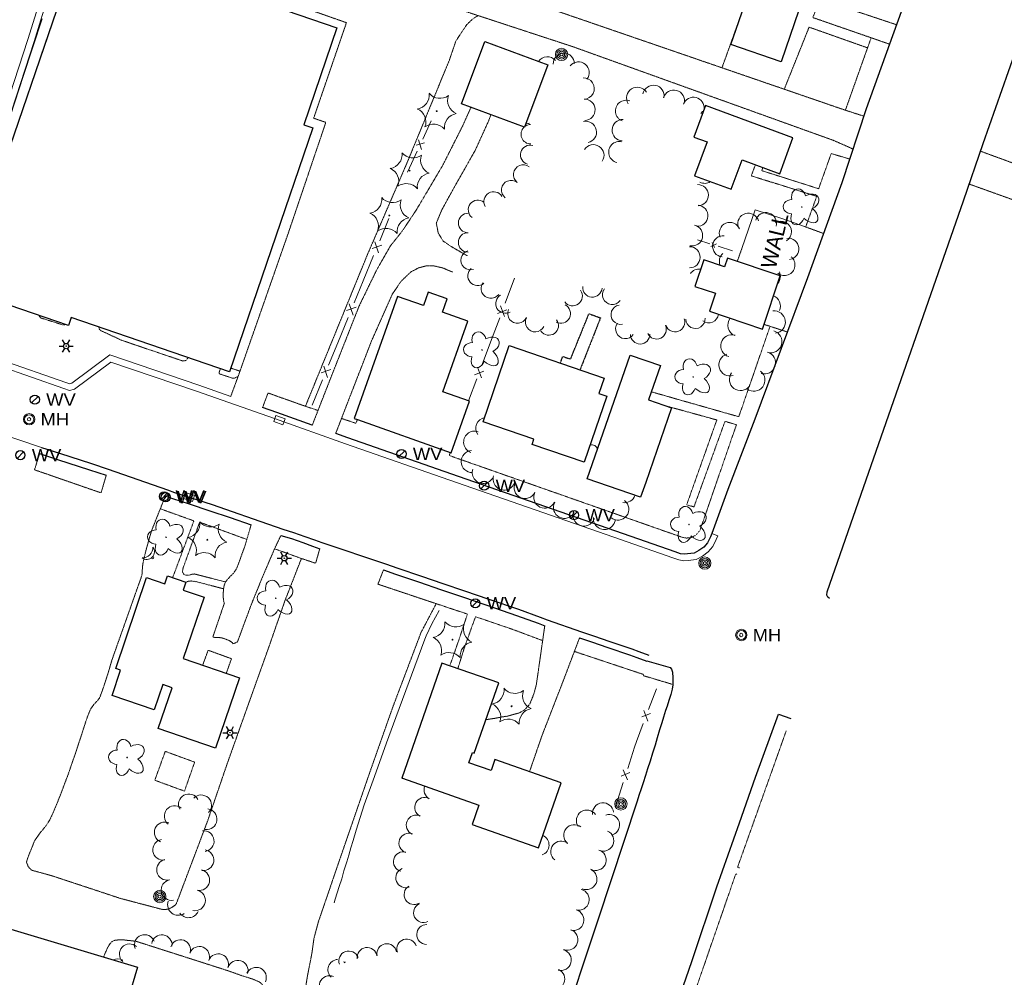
# Model space of a CAD drawing. Extents: x 386588 to 390135, y 96998 to 113606.
# Tile 20 of 92: x 387758 to 388141, y 98474 to 98846. Entities that reach past the tile are written whole.
import ezdxf
from ezdxf.enums import TextEntityAlignment as Align

# ---------------------------------------------------------------- set-up
doc = ezdxf.new("R2010")
doc.units = 0
doc.header["$MEASUREMENT"] = 0
doc.linetypes.add('Wisdot3', pattern=[0.1875, 0.125, -0.0625])
doc.linetypes.add('Wisdot5', pattern=[0.1, 0.05, -0.05])
for name, color, linetype, lineweight in [('E_BLD', 241, 'Continuous', 25), ('E_DRN', 40, 'Continuous', 15), ('E_DWY', 2, 'Wisdot3', 15), ('E_LAND_Vegetation', 3, 'Continuous', 15), ('E_LTG', 21, 'Continuous', 25), ('E_MISCPROP', 30, 'Continuous', 15), ('E_MISCPROP_HvyDash', 241, 'Wisdot3', 25), ('E_MISCPROP_Railing', 30, 'Continuous', 15), ('E_MISCPROP_Solid', 241, 'Continuous', 15), ('E_PATH_Sidewalk', 2, 'Wisdot5', 15), ('E_RDWY', 21, 'Continuous', 25), ('E_UTL_MH', 30, 'Continuous', 15), ('E_UTL_W', 5, 'Continuous', 25), ('E_WAL', 40, 'Continuous', 25)]:
    doc.layers.add(name, color=color, linetype=linetype, lineweight=lineweight)
doc.layers.add('P2S1_Complete', color=7, linetype='Continuous', lineweight=15, transparency=0.9)
doc.styles.add('Style-dot_font5', font='dot_font5.shx')

# ---------------------------------------------------------------- blocks, each defined once
blk = doc.blocks.new('INLET')
at = {"layer": 'E_DRN', "flags": 128}
blk.add_lwpolyline([(-7.5, 10), (7.5, 10), (7.5, 0), (-7.5, 0)], close=True, dxfattribs=at)
blk = doc.blocks.new('LPOL')
at = {"layer": 'E_LTG'}
for p, q in [((-4, 0), (-1.5, 0)), ((-0.75, 1.3), (-2, 3.46)), ((0.75, 1.3), (2, 3.46)), ((1.5, 0), (4, 0)), ((-2, -3.46), (-0.75, -1.3)), ((2, -3.46), (0.75, -1.3))]:
    blk.add_line(p, q, dxfattribs=at)
for radius in [1.5, 1.5, 1.5, 0.125]:
    blk.add_circle((0, 0), radius, dxfattribs=at)
blk = doc.blocks.new('MH')
at = {"layer": 'E_UTL_MH'}
for radius in [5, 4, 1.5]:
    blk.add_circle((0, 0), radius, dxfattribs=at)
at = {"layer": 'E_UTL_MH', "style": 'Style-dot_font5', "width": 1.111111}
blk.add_text('MH', height=10.8, dxfattribs=at).set_placement((10, 0), align=Align.MIDDLE_LEFT)
blk = doc.blocks.new('CTRE')
at = {"layer": 'E_LAND_Vegetation'}
blk.add_circle((0, 0), 0.223, dxfattribs=at)
for centre, start, end in [((-11.97, 8.96), 280.2067, 5.9716), ((1.81, 14.92), 220.2113, 305.9762), ((13.83, 5.89), 160.2113, 245.9762), ((-13.83, -5.9), 340.2113, 65.9762), ((-1.81, -14.93), 40.2113, 125.9762)]:
    blk.add_arc(centre, 7.87, start, end, dxfattribs=at)
at = {"layer": 'E_LAND_Vegetation', "extrusion": (0, 0, -1)}
blk.add_arc((-12.03, -9.04), 7.87, 354.0728, 79.7489, dxfattribs=at)
blk = doc.blocks.new('POLE')
at = {"layer": 'E_MISCPROP'}
for radius in [4.46, 3.35, 2.23, 1.12]:
    blk.add_circle((0, 0), radius, dxfattribs=at)
blk = doc.blocks.new('SDSH')
at = {"layer": 'E_MISCPROP_Solid'}
blk.add_circle((0, 0), 1.5, dxfattribs=at)
for centre, radius, start, end in [((-8.6, 8.6), 10.7, 233.5697, 36.4341), ((-14.7, 14.7), 14.7, 268.683, 1.317)]:
    blk.add_arc(centre, radius, start, end, dxfattribs=at)
blk = doc.blocks.new('DTRE')
at = {"layer": 'E_LAND_Vegetation'}
blk.add_circle((-0.18, 0), 0.183, dxfattribs=at)
for centre, major_axis, ratio in [((-1.87, 5.32), (1.36, -4.98), 0.782863), ((4.06, 2.74), (-5.27, -2.93), 0.691916), ((-5.87, 0.15), (4.93, -0.12), 0.832022), ((-2.49, -5.24), (1.8, 4.86), 0.716896), ((3.54, -3.71), (-5.01, 4.58), 0.560249)]:
    blk.add_ellipse(centre, major_axis=major_axis, ratio=ratio, start_param=1.570796, end_param=4.712389, dxfattribs=at)
blk = doc.blocks.new('WV')
at = {"layer": 'E_UTL_W'}
blk.add_line((-2.83, -2.83), (2.83, 2.83), dxfattribs=at)
blk.add_circle((0, 0), 4, dxfattribs=at)
at = {"layer": 'E_UTL_W', "style": 'Style-dot_font5', "width": 1.111111}
blk.add_text('WV', height=10.8, dxfattribs=at).set_placement((10, 0), align=Align.MIDDLE_LEFT)

msp = doc.modelspace()

# ---------------------------------------------------------------- linework, layer by layer
at = {"layer": 'E_BLD'}
for p, q in [((387735.58, 98741.64), (387782.03, 98877.34)), ((387782.03, 98877.34), (387881.76, 98843.2)), ((388035.07, 98836.67), (388047.76, 98873.44)), ((388067.23, 98866.72), (388054.54, 98829.95)), ((387881.76, 98843.2), (387868.83, 98805.43)), ((387881.76, 98843.2), (387881.76, 98843.2)), ((387930.28, 98813.6), (387939.36, 98837.89)), ((387939.36, 98837.89), (387939.36, 98837.89)), ((387939.36, 98837.89), (387963.81, 98828.75)), ((388054.54, 98829.95), (388035.07, 98836.67)), ((387963.81, 98828.75), (387954.73, 98804.47)), ((388054.54, 98829.95), (388054.54, 98829.95)), ((387954.73, 98804.47), (387930.28, 98813.6)), ((388025.14, 98812.91), (388020.6, 98800.66)), ((388059.17, 98800.31), (388025.14, 98812.91)), ((388025.14, 98812.91), (388025.14, 98812.91)), ((387868.83, 98805.43), (387868.83, 98805.43)), ((387868.83, 98805.43), (387872.38, 98804.21)), ((387872.38, 98804.21), (387839.9, 98709.33)), ((387872.38, 98804.21), (387872.38, 98804.21)), ((387954.73, 98804.47), (387954.73, 98804.47)), ((388020.6, 98800.66), (388025.76, 98798.75)), ((388025.76, 98798.75), (388020.9, 98785.62)), ((388025.76, 98798.75), (388025.76, 98798.75)), ((388054.02, 98786.38), (388059.17, 98800.31)), ((388059.17, 98800.31), (388059.17, 98800.31)), ((388035.15, 98780.34), (388039.39, 98791.8)), ((388039.39, 98791.8), (388054.02, 98786.38)), ((388020.9, 98785.62), (388020.9, 98785.62)), ((388020.9, 98785.62), (388035.15, 98780.34)), ((388054.02, 98786.38), (388054.02, 98786.38)), ((388035.15, 98780.34), (388035.15, 98780.34)), ((388024.47, 98752.93), (388020.98, 98742.58)), ((388032.59, 98750.2), (388024.47, 98752.93)), ((388024.47, 98752.93), (388024.47, 98752.93)), ((388033.71, 98753.54), (388032.59, 98750.2)), ((388054.25, 98746.63), (388033.71, 98753.54)), ((388032.59, 98750.2), (388032.59, 98750.2)), ((388047.29, 98725.95), (388054.25, 98746.63)), ((388054.25, 98746.63), (388054.25, 98746.63)), ((387777.24, 98727.38), (387735.58, 98741.64)), ((387917.22, 98740.3), (387915.38, 98735.11)), ((387924.62, 98737.68), (387917.22, 98740.3)), ((388020.98, 98742.58), (388029.05, 98739.86)), ((388029.05, 98739.86), (388026.7, 98732.87)), ((388029.05, 98739.86), (388029.05, 98739.86)), ((387905.28, 98738.69), (387888.47, 98691.19)), ((387915.38, 98735.11), (387905.28, 98738.69)), ((387922.81, 98732.57), (387924.62, 98737.68)), ((387924.62, 98737.68), (387924.62, 98737.68)), ((387915.38, 98735.11), (387915.38, 98735.11)), ((387932.71, 98729.07), (387922.81, 98732.57)), ((387922.81, 98732.57), (387922.81, 98732.57)), ((388026.7, 98732.87), (388026.7, 98732.87)), ((388026.7, 98732.87), (388047.29, 98725.95)), ((387778.28, 98730.43), (387777.24, 98727.38)), ((387839.9, 98709.33), (387778.28, 98730.43)), ((387778.28, 98730.43), (387778.28, 98730.43)), ((387922.97, 98701.55), (387932.71, 98729.07)), ((387932.71, 98729.07), (387932.71, 98729.07)), ((387777.24, 98727.38), (387777.24, 98727.38)), ((387938.63, 98689.9), (387948.77, 98719.54)), ((387948.77, 98719.54), (387985.78, 98706.88)), ((387979.12, 98667.7), (387995.87, 98715.84)), ((387995.87, 98715.84), (388007.65, 98711.74)), ((387839.9, 98709.33), (387839.9, 98709.33)), ((388007.65, 98711.74), (388003, 98698.37)), ((388007.65, 98711.74), (388007.65, 98711.74)), ((387985.78, 98706.88), (387983.72, 98700.86)), ((387985.78, 98706.88), (387985.78, 98706.88)), ((387933.3, 98697.9), (387922.97, 98701.55)), ((387922.97, 98701.55), (387922.97, 98701.55)), ((387926.2, 98677.83), (387933.3, 98697.9)), ((387986.8, 98699.81), (387978.01, 98674.12)), ((387983.72, 98700.86), (387983.72, 98700.86)), ((387983.72, 98700.86), (387986.8, 98699.81)), ((387986.8, 98699.81), (387986.8, 98699.81)), ((388003, 98698.37), (388003, 98698.37)), ((388003, 98698.37), (388011.96, 98695.26)), ((388011.96, 98695.26), (388001.89, 98666.32)), ((388011.96, 98695.26), (388011.96, 98695.26)), ((387888.47, 98691.19), (387889.71, 98690.75)), ((387889.71, 98690.75), (387926.2, 98677.83)), ((387958.43, 98683.13), (387938.63, 98689.9)), ((387938.63, 98689.9), (387938.63, 98689.9)), ((387957.73, 98681.06), (387958.43, 98683.13)), ((387958.43, 98683.13), (387958.43, 98683.13)), ((387978.01, 98674.12), (387957.73, 98681.06)), ((387926.2, 98677.83), (387926.2, 98677.83)), ((387978.01, 98674.12), (387978.01, 98674.12)), ((387999.85, 98660.49), (387979.12, 98667.7)), ((387979.12, 98667.7), (387979.12, 98667.7)), ((388001.89, 98666.32), (387999.85, 98660.49)), ((388001.89, 98666.32), (388001.89, 98666.32)), ((387999.85, 98660.49), (387999.85, 98660.49)), ((387795.66, 98593.89), (387807.7, 98629.24)), ((387807.7, 98629.24), (387814.73, 98626.84)), ((387814.73, 98626.84), (387815.78, 98629.92)), ((387815.78, 98629.92), (387822.99, 98627.46)), ((387822.99, 98627.46), (387821.95, 98624.41)), ((387830.08, 98621.63), (387821.94, 98597.75)), ((387821.95, 98624.41), (387830.08, 98621.63)), ((387821.94, 98597.75), (387843.81, 98590.29)), ((387922.61, 98596.03), (387906.96, 98551.27)), ((387944.69, 98588.32), (387922.61, 98596.03)), ((387794.24, 98583.45), (387797.57, 98593.24)), ((387797.57, 98593.24), (387795.66, 98593.89)), ((387843.81, 98590.29), (387834.48, 98562.92)), ((387813.97, 98587.69), (387810.63, 98577.87)), ((387812.22, 98570.5), (387817.65, 98586.43)), ((387817.65, 98586.43), (387813.97, 98587.69)), ((387935.13, 98560.99), (387944.69, 98588.32)), ((387810.63, 98577.87), (387794.24, 98583.45)), ((387834.48, 98562.92), (387812.22, 98570.5)), ((387933.03, 98557.21), (387934.44, 98561.23)), ((387934.44, 98561.23), (387935.13, 98560.99)), ((387941.75, 98554.17), (387933.03, 98557.21)), ((387943.25, 98558.45), (387941.75, 98554.17)), ((387969.04, 98549.43), (387943.25, 98558.45)), ((387906.96, 98551.27), (387907.21, 98551.18)), ((387907.21, 98551.18), (387937.01, 98540.76)), ((387960.2, 98524.16), (387969.04, 98549.43)), ((387937.01, 98540.76), (387934.36, 98533.2)), ((387934.36, 98533.2), (387960.2, 98524.16)), ((387739.31, 98497.18), (387804.14, 98477.66)), ((387804.14, 98477.66), (387779.32, 98395.23))]:
    msp.add_line(p, q, dxfattribs=at)
at = {"layer": 'E_DWY', "flags": 128}
for points in [[(388079.59, 98811.1), (387932.8, 98861.57), (387820.73, 98899.26), (387795.47, 98908.77), (387786.58, 98913.46)], [(387780.54, 98892.68), (387789.93, 98891.93), (387804.21, 98889.87), (387831.38, 98883.33), (387896.68, 98861.05), (387973.61, 98835.8), (388074.89, 98799.39), (388080.97, 98796.72), (388082.54, 98795.95)], [(387840.44, 98699.77), (387843.65, 98708.49), (387862.68, 98762.86), (387877.43, 98806.37), (387872.69, 98807.99), (387885.45, 98845.16), (387841.32, 98860.66), (387848.46, 98877.5)], [(388096.76, 98836.81), (388066.93, 98847.15), (388069.7, 98854.28), (388099.48, 98844.37)], [(387936.63, 98847.94), (387934.51, 98846.56), (387932.29, 98844.4), (387929.86, 98840.83), (387927.99, 98837.91), (387925.46, 98830.49), (387908.99, 98790.54), (387893.63, 98754.95), (387869.49, 98695.91), (387854.94, 98701.09), (387852.83, 98695.44)], [(388031.57, 98827.62), (388038.31, 98846.28)], [(388065.47, 98843.42), (388055.8, 98819.28)], [(388086.78, 98808.78), (388079.59, 98811.1), (388088.21, 98835.37), (388065.47, 98843.42)], [(387872.16, 98688.58), (387878.42, 98704.61), (387890.38, 98734.91), (387897.19, 98748.91), (387902.56, 98758.3), (387907.21, 98764.14), (387912.58, 98772.21), (387922.83, 98789.5), (387930.71, 98805.1), (387933.92, 98812.24)], [(387932.47, 98754.48), (387926.41, 98757.95), (387923.14, 98760.15), (387921.18, 98763.3), (387920.42, 98767.18), (387922.56, 98772.35), (387927.19, 98780.74), (387935.56, 98795.5), (387940.79, 98806.99), (387941.66, 98809.35)], [(388191.21, 98774.26), (388170.12, 98781.24), (388132.19, 98795.15)], [(388172.63, 98766.27), (388127.79, 98782.36)], [(388063.74, 98765.85), (388071.11, 98763.12)], [(388039.31, 98757.28), (388037.51, 98752.26)], [(387881.26, 98685.34), (387895.26, 98721.45), (387903.27, 98739.47), (387906.66, 98744.5), (387910.5, 98748.17), (387913.46, 98749.75), (387916.4, 98750.52), (387919.39, 98750.57), (387923.01, 98749.71), (387926.76, 98748.14)], [(388047.91, 98727.78), (388057.03, 98724.82)], [(387792.02, 98669.11), (387789.96, 98662.23), (387789.96, 98662.23), (387764.07, 98671.2), (387766.07, 98677.49)], [(387762.1, 98521.85), (387764.19, 98527.02), (387764.91, 98528.03), (387766.03, 98529.64), (387767.47, 98531.37), (387768.67, 98532.9), (387769.97, 98534.87), (387771.28, 98537.72), (387772.86, 98541.46), (387774.45, 98545.45), (387775.83, 98549.17), (387777.18, 98552.67), (387778.65, 98557.03), (387780.03, 98560.9), (387781.17, 98564.45), (387782.35, 98567.97), (387783.54, 98571.73), (387784.52, 98574.69), (387785.13, 98576.29), (387785.91, 98578.09), (387787.29, 98580), (387788.57, 98581.42), (387789.39, 98582.4), (387789.9, 98583.77), (387790.51, 98585.44), (387791.6, 98588.67), (387792.7, 98592.09), (387794.25, 98597.34), (387805.89, 98630.2), (387805.96, 98631.72), (387806.19, 98634.3), (387806.82, 98637.38), (387807.61, 98640.44), (387808.4, 98643.27), (387809.17, 98645.95), (387809.69, 98647.68), (387815.01, 98661.01)], [(387859.93, 98645.64), (387857.48, 98640.47), (387853.18, 98630.43), (387848.42, 98618.77), (387843.04, 98604.23), (387841.4, 98603.51), (387841.01, 98603.95), (387839.96, 98604.69), (387838.26, 98605.39), (387836.88, 98605.82), (387835.63, 98605.96), (387833.43, 98606.04), (387837.96, 98619.36), (387837.71, 98619.89), (387837.54, 98621.35), (387837.53, 98623.49), (387837.76, 98625.86), (387838.38, 98627.59), (387840.25, 98629.76), (387841.47, 98630.91), (387842.59, 98632.51), (387843.35, 98634.38), (387844.21, 98636.75), (387845.3, 98639.8), (387845.84, 98641.2), (387848.36, 98649.78)], [(387875.07, 98640.5), (387873.46, 98634.83), (387873.46, 98634.83), (387867.93, 98636.69), (387861.55, 98620.33), (387854.92, 98601.3), (387847.11, 98579.45), (387839.07, 98556.91), (387831.51, 98534.79), (387819.21, 98502.25)], [(387899.86, 98632.24), (387897.69, 98626.7), (387920.38, 98619.11), (387914.49, 98607.94), (387903.48, 98578.85), (387894.66, 98553.84), (387883.53, 98521.6), (387874.52, 98495.28), (387872.81, 98488.91), (387872.15, 98484.08)], [(387962.62, 98610.51), (387959.34, 98587.58), (387958.35, 98583.9), (387956.71, 98579.91), (387954.75, 98577.8), (387952.65, 98576.58), (387950.63, 98576.08), (387948.41, 98575.41), (387945.67, 98574.99), (387943.42, 98574.54), (387940.69, 98574.13), (387939.67, 98573.96)], [(387976.15, 98605.81), (387969.6, 98588.55), (387961.6, 98567.96), (387956.69, 98553.75)], [(387829.5, 98595.17), (387831.64, 98601), (387840.71, 98597.7), (387838.71, 98592.03)], [(387819.21, 98502.25), (387818.66, 98501.73), (387817.9, 98501.2), (387817.25, 98500.8), (387816.3, 98500.4), (387815.45, 98500.17), (387814.3, 98500.07), (387813.16, 98500.31), (387797.62, 98504.4), (387770.84, 98513.25), (387766.07, 98514.57), (387764.53, 98514.98), (387763.81, 98515.17), (387762.94, 98515.43), (387761.66, 98516.76), (387760.96, 98518.56), (387761.45, 98520.19), (387762.1, 98521.85)], [(387818.59, 98455.11), (387820.09, 98460.28), (387820.69, 98462.07), (387821.28, 98462.02), (387822.44, 98461.68), (387824.21, 98461.13), (387825.71, 98460.66), (387828.13, 98459.96), (387830.59, 98459.42), (387832.27, 98459), (387833.86, 98458.63), (387835.54, 98458.21), (387837.55, 98457.92), (387839.71, 98457.79), (387841.77, 98457.93), (387843.86, 98458.28), (387845.25, 98458.57), (387846.55, 98458.89), (387848.41, 98459.63), (387849.54, 98460.48), (387850.54, 98461.28), (387851.59, 98462.29), (387852.4, 98463.23), (387853.23, 98464.67), (387853.76, 98466.34), (387853.81, 98467.53), (387853.73, 98468.26), (387853.34, 98469.75), (387852.62, 98471.06), (387851.55, 98471.97), (387849.34, 98472.9), (387847.38, 98473.58), (387844.74, 98474.38), (387839.36, 98476.3), (387803.36, 98487.83), (387802.63, 98487.87), (387801.37, 98488.01), (387799.9, 98488.15), (387798.71, 98488.31), (387796.74, 98488.31), (387795.35, 98488.14), (387795, 98488.03), (387794.25, 98487.62), (387793.45, 98486.82), (387792.54, 98485.33), (387791.6, 98483.2), (387790.98, 98481.62)], [(387824.41, 98321.67), (387824.09, 98324.41), (387824.13, 98325.1), (387824.28, 98325.73), (387824.43, 98326.21), (387824.7, 98326.77), (387825.13, 98327.18), (387829.64, 98325.84), (387834.91, 98340.7), (387835.42, 98340.99), (387838.27, 98340.21), (387841.98, 98339.59), (387845.77, 98338.9), (387847.95, 98338.41), (387848.9, 98338.25), (387849.76, 98338.02), (387850.15, 98338.14), (387850.58, 98338.51), (387850.91, 98339.34), (387855.92, 98356.04), (387869.88, 98400.13), (387878.24, 98426.77), (387886.31, 98452.42), (387877.34, 98458.37), (387872.77, 98461.97), (387870.82, 98463.76), (387869.99, 98464.65), (387869.44, 98466.15), (387869.39, 98468.08), (387869.65, 98470.33), (387870.24, 98474.03), (387870.83, 98477.12), (387871.3, 98479.52), (387871.87, 98482.34), (387872.15, 98484.08)]]:
    msp.add_lwpolyline(points, dxfattribs=at)
at = {"layer": 'E_LAND_Vegetation'}
for centre, radius, start, end in [((387963.6, 98827.77), 4.16, 40.3908, 145.6663), ((387970.06, 98829.14), 4.16, 1.16, 181.16), ((387975.78, 98825.76), 4.16, 321.3229, 141.3229), ((387977.73, 98819.56), 4.16, 272.1925, 92.1925), ((387998.62, 98815.86), 4.16, 32.1325, 212.1325), ((388004.91, 98816.69), 4.16, 349.4729, 169.4729), ((388012.84, 98814.79), 4.16, 344.9371, 164.9371), ((388020.47, 98812.01), 4.16, 352.2641, 159.4965), ((387978.05, 98811.26), 4.16, 271.9302, 91.9302), ((387994.25, 98810.82), 4.16, 68.8176, 248.8176), ((388026.67, 98807.32), 4.16, 124.1691, 143.2939), ((387957.18, 98801.77), 3.79, 90.8544, 128.07), ((387955.36, 98809.63), 3.79, 268.3254, 290.1996), ((387978.6, 98802.64), 4.16, 281.8525, 101.8525), ((387992.98, 98803.34), 4.16, 87.465, 267.465), ((387957.18, 98801.77), 3.79, 133.3349, 270.8544), ((387956.94, 98793.74), 3.79, 74.4344, 254.4344), ((387981.52, 98793.55), 4.16, 326.8405, 146.8405), ((387991.65, 98794.8), 4.16, 76.5178, 256.5178), ((387954.21, 98786.04), 3.79, 52.3238, 232.3238), ((387949.58, 98780.04), 3.79, 52.3238, 232.3238), ((388022.19, 98778.05), 4.1, 271.2298, 91.2298), ((388024.89, 98786.74), 4.1, 241.3394, 303.1993), ((387942.71, 98775.59), 3.79, 31.1017, 211.1017), ((387936.64, 98772.32), 3.79, 52.5326, 232.5326), ((388022.01, 98770.02), 4.1, 266.0271, 86.0271), ((387932.8, 98767.24), 3.79, 89.8331, 269.8331), ((388041.81, 98766.9), 4.12, 15.821, 195.821), ((388048.65, 98767.16), 4.12, 343.4354, 163.4354), ((388019.95, 98762.39), 4.1, 257.3846, 77.3846), ((388034.66, 98763.32), 4.12, 23.0095, 203.0095), ((388054.5, 98763.81), 4.12, 302.2397, 122.2397), ((387932.78, 98759.67), 3.79, 89.8331, 269.8331), ((388032.03, 98758.17), 4.12, 83.8044, 263.8044), ((388057.37, 98757.16), 4.12, 277.4549, 97.4549), ((387933.78, 98752.76), 3.79, 106.4871, 286.4871), ((388018.97, 98753.88), 4.1, 269.7071, 89.7071), ((388034.66, 98752.29), 4.12, 130.8174, 201.3321), ((388055.86, 98750.89), 4.12, 231.3686, 51.3686), ((387936.47, 98746.65), 3.79, 130.9912, 310.9912), ((388022.59, 98745.17), 4.1, 81.2123, 144.0508), ((388050.19, 98746.47), 4.12, 318.4983, 25.6658), ((387941.64, 98741.72), 3.79, 143.4843, 323.4843), ((387973.45, 98738.78), 3.79, 216.3976, 36.3976), ((387981.15, 98742.17), 3.79, 174.9776, 354.9776), ((387988.89, 98739.31), 3.79, 142.8604, 322.8604), ((387947.31, 98735.88), 3.79, 119.8154, 299.8154), ((388049.95, 98734.9), 4.34, 336.5024, 66.9784), ((387951.99, 98732), 3.79, 156.6274, 336.6274), ((387968.82, 98731.98), 3.79, 242.8922, 62.8922), ((387992.19, 98731.55), 3.79, 99.798, 279.798), ((388051.9, 98728.7), 4.34, 277.0218, 97.0218), ((387958.89, 98728.64), 3.79, 153.3955, 333.3955), ((387964.17, 98727.35), 3.79, 215.842, 35.842), ((387993.97, 98726.02), 3.79, 144.8854, 324.8854), ((388013.34, 98728.65), 3.79, 199.8278, 19.8278), ((388021.25, 98729.97), 3.79, 182.4511, 2.4511), ((388026.45, 98732.2), 3.79, 232.528, 352.3043), ((388038.19, 98727.41), 4.34, 140.9667, 247.5478), ((388006.12, 98725.86), 3.79, 205.2935, 25.2935), ((388050.55, 98721.06), 4.34, 254.429, 74.429), ((387999.75, 98723.93), 3.79, 180.4159, 0.4159), ((388035.44, 98719.4), 4.34, 73.2715, 253.2715), ((388048.06, 98712.8), 4.34, 253.0145, 73.0145), ((388034.71, 98712.03), 4.34, 106.8125, 286.8125), ((388038.8, 98706.37), 4.34, 143.2306, 323.2306), ((388043.95, 98706.1), 4.34, 232.7994, 52.7994), ((387940.1, 98687.37), 4.27, 102.1965, 215.3277), ((387935.32, 98681.98), 4.27, 70.5223, 250.5223), ((387934.34, 98674.42), 4.27, 92.3817, 272.3817), ((387980.93, 98678.66), 2.26, 14.2306, 106.1167), ((387938.66, 98670.15), 4.27, 162.5734, 342.5734), ((387946.81, 98667.59), 4.27, 162.5734, 342.5734), ((387954.97, 98664.27), 4.27, 153.9213, 333.9213), ((387962.63, 98660.52), 4.27, 153.9213, 333.9213), ((387991.07, 98655.9), 4.27, 231.9057, 51.9057), ((387993.71, 98662.68), 4.27, 260.8122, 340.1005), ((387970.26, 98656.56), 4.27, 152.292, 332.292), ((387977.88, 98653.58), 4.27, 161.6299, 341.6299), ((387985.8, 98652.24), 4.27, 174.8047, 354.8047), ((387919.51, 98546.6), 3.86, 156.8872, 241.6612), ((387824.14, 98541.04), 4.03, 28.3085, 208.2932), ((387828.92, 98540.65), 4.03, 316.0672, 136.0519), ((387818.61, 98536.47), 4.03, 51.1574, 231.1421), ((387915.86, 98539.87), 3.86, 63.1437, 243.1284), ((387985.29, 98537.55), 4.09, 6.1115, 186.0962), ((387831.04, 98535.23), 4.03, 262.5809, 82.5656), ((387912.59, 98533.01), 3.86, 66.3988, 246.3835), ((387979, 98534.73), 4.09, 34.558, 214.5426), ((387987.67, 98533.03), 4.09, 289.3098, 109.2944), ((387814.74, 98530.11), 4.03, 66.4232, 246.4079), ((387974.08, 98529.05), 4.09, 51.188, 231.1727), ((387829.91, 98526.75), 4.03, 277.3088, 97.2935), ((387909.75, 98525.95), 3.86, 69.4401, 249.4248), ((387960.2, 98525.21), 4.09, 290.2575, 65.8693), ((387985.37, 98526.92), 4.09, 245.304, 65.2887), ((387814.11, 98523.38), 4.03, 99.1177, 279.1024), ((387969.03, 98522.66), 4.09, 52.143, 232.1277), ((387829.83, 98519.32), 4.03, 261.4025, 81.3872), ((387907.59, 98518.74), 3.86, 74.6568, 254.6415), ((387982.42, 98519.4), 4.09, 242.9561, 62.9408), ((387815.67, 98515.59), 4.03, 102.1315, 282.1162), ((387828.18, 98511.57), 4.03, 258.1738, 78.1585), ((387908.52, 98512.44), 3.86, 111.1361, 291.1208), ((387978.84, 98511.94), 4.09, 245.6372, 65.6218), ((387817.38, 98507.68), 4.03, 100.8407, 280.8254), ((387826.53, 98503.69), 4.03, 258.1738, 78.1585), ((387911.75, 98505.91), 3.86, 122.3727, 302.3574), ((387975.8, 98503.95), 4.09, 255.6634, 75.6481), ((387820.02, 98502.03), 4.17, 161.83, 303.2685), ((387915.46, 98498.91), 3.86, 116.2391, 296.2238), ((387824.01, 98501.11), 4.17, 214.5877, 334.4018), ((387973.76, 98496.04), 4.09, 255.4441, 75.4288), ((387916.67, 98490.4), 3.86, 88.6576, 268.6423), ((387971.41, 98488.39), 4.09, 250.9539, 70.9385), ((387801.07, 98482.77), 3.95, 47.3192, 227.3039), ((387806.91, 98486.38), 3.95, 21.1704, 201.155), ((387813.64, 98486.33), 3.95, 352.5572, 172.5419), ((387820.88, 98484.4), 3.95, 341.3971, 161.3818), ((387901.15, 98482.94), 3.86, 10.6464, 190.631), ((387908.92, 98484.76), 3.86, 18.479, 198.4637), ((387828.21, 98481.78), 3.95, 338.6123, 158.597), ((387835.6, 98478.93), 3.95, 339.111, 159.0957), ((387886.33, 98480.1), 3.86, 19.7133, 199.698), ((387893.49, 98481.52), 3.86, 8.5386, 188.5233), ((387968.87, 98480.47), 4.09, 254.769, 74.7537), ((387796.42, 98476.98), 3.95, 59.8447, 116.5465), ((387843.22, 98476.4), 3.95, 343.1224, 163.107), ((387882.28, 98476.69), 4.02, 93.7585, 226.4515), ((387887.98, 98481.82), 4.02, 209.3757, 217.2305), ((387882.28, 98476.69), 4.02, 46.4669, 48.3649), ((387850.33, 98473.66), 3.95, 335.4321, 155.4168), ((387966.32, 98473.02), 4.09, 246.9673, 66.9519), ((387878.89, 98470.36), 4.02, 68.3863, 248.371)]:
    msp.add_arc(centre, radius, start, end, dxfattribs=at)
at = {"layer": 'E_MISCPROP_HvyDash', "flags": 128}
msp.add_lwpolyline([(387968.69, 98712.73), (387969.62, 98715.3), (387972.66, 98714.27), (387979.82, 98731.92), (387984.3, 98730.33), (387976.33, 98710.11)], dxfattribs=at)
at = {"layer": 'E_MISCPROP_Railing'}
for p, q in [((387915.8, 98798.41), (387912.59, 98797.45)), ((387913.53, 98799.61), (387914.62, 98795.86)), ((387896.46, 98759.95), (387897.95, 98755.57)), ((388027.18, 98758.12), (388029.5, 98759.14)), ((388027.76, 98759.68), (388028.65, 98757.7)), ((387899.21, 98758.65), (387895.46, 98757.35)), ((387886.53, 98735.75), (387888.02, 98731.36)), ((387889.28, 98734.45), (387885.53, 98733.15)), ((387944.26, 98732), (387947.87, 98733.38)), ((387946.98, 98730.81), (387945.4, 98735.04)), ((387879.36, 98710.24), (387875.61, 98708.94)), ((387876.6, 98711.54), (387878.09, 98707.16)), ((387935.31, 98708.16), (387938.92, 98709.53)), ((387938.03, 98706.97), (387936.45, 98711.19)), ((388003.81, 98576.34), (388000.35, 98575.05)), ((388001.22, 98577.49), (388002.71, 98573.45)), ((387995.78, 98553.47), (387992.39, 98551.99)), ((387993.13, 98554.48), (387994.83, 98550.52))]:
    msp.add_line(p, q, dxfattribs=at)
at = {"layer": 'E_MISCPROP_Railing', "flags": 128}
for points in [[(387918.48, 98807.02), (387915.16, 98799.86)], [(387912.97, 98795.13), (387909.2, 98787)], [(388039.31, 98757.28), (388044.46, 98772.39), (388055.19, 98768.85), (388063.74, 98765.85)], [(387901.93, 98768.99), (387898.38, 98760.34)], [(388021.99, 98760.66), (388026.88, 98759.15)], [(388030.11, 98758.15), (388035.67, 98756.42)], [(387896.04, 98754.62), (387892, 98744.78)], [(387892, 98744.78), (387888.46, 98736.14)], [(387947.23, 98736.01), (387950.86, 98745.7)], [(387886.11, 98730.42), (387882.08, 98720.58)], [(387941.92, 98721.86), (387945.11, 98730.38)], [(387882.08, 98720.58), (387878.53, 98711.93)], [(387938.28, 98712.17), (387941.92, 98721.86)], [(387876.18, 98706.22), (387872.15, 98696.38)], [(387932.97, 98698.01), (387936.17, 98706.54)], [(387921.51, 98616.45), (387918.69, 98611.22), (387916.47, 98606.56), (387915.92, 98605.28), (387904.72, 98574.83), (387900.99, 98565), (387896.38, 98551.9), (387892.41, 98540.82), (387889.27, 98530.96), (387888.01, 98527.01), (387887.22, 98524.11), (387886.42, 98521.27), (387885.59, 98518.61), (387884.5, 98515.16), (387883.61, 98512.03), (387882.68, 98509.05), (387881.87, 98506.66), (387881.1, 98504.13), (387880.69, 98502.72)], [(388006.09, 98586.02), (388003, 98577.89)], [(388000.95, 98572.52), (387998.27, 98565.47), (387997.55, 98563.25)], [(387997.55, 98563.25), (387994.89, 98554.97)], [(387993.12, 98549.5), (387990.09, 98540.1)]]:
    msp.add_lwpolyline(points, dxfattribs=at)
at = {"layer": 'E_PATH_Sidewalk', "flags": 128}
for points in [[(387735.58, 98741.64), (387782.03, 98877.34), (387784.32, 98876.56), (387789.77, 98891.42), (387797.44, 98913.76), (387807.31, 98943.49), (387812.93, 98959.19), (387822.56, 98987.59)], [(388088.21, 98835.37), (388089.63, 98839.29)], [(388081.27, 98792.11), (388074.07, 98794.24), (388069.19, 98780.57), (388047.04, 98787.59), (388047.47, 98788.81)], [(388044.57, 98789.88), (388042.97, 98785.57), (388068.45, 98777.61), (388064.15, 98765.71)], [(387776.06, 98727.78), (387775.83, 98727.67), (387774.95, 98727.61), (387766.52, 98730.28), (387765.97, 98730.85), (387765.82, 98731.29)], [(387823.81, 98714.84), (387823.74, 98714.69), (387823.06, 98713.76), (387822.51, 98713.58), (387821.77, 98713.53), (387797.97, 98721.59), (387789.88, 98725.36), (387789.24, 98725.97), (387789.12, 98726.72)], [(388004.1, 98701.53), (388038.11, 98691.85), (388050.28, 98727.01)], [(387836.4, 98710.53), (387835.95, 98709.18), (387835.98, 98708.67), (387836.23, 98708.46), (387841.19, 98706.82), (387841.93, 98706.87), (387843.3, 98707.53)], [(387844.03, 98709.57), (387840.4, 98710.79)], [(387869.49, 98695.91), (387874.38, 98694.27)], [(388009.24, 98696.2), (388029.56, 98690.59), (388017.83, 98657.58), (388020.68, 98656.78), (388032.74, 98690.04), (388037.2, 98688.75), (388023.02, 98647.66), (388021.34, 98645.68), (388019.53, 98644.81), (388017.68, 98644.63), (388015.84, 98645.03), (387925.44, 98676.76), (387925.89, 98677.95)], [(387883.52, 98691.18), (387889.18, 98689.27), (387889.69, 98690.75)], [(387813.02, 98656.02), (387826.1, 98651.33), (387826.1, 98651.33), (387817.82, 98629.22)], [(387838.37, 98627.57), (387826.36, 98630.66), (387825.67, 98630.65), (387824.08, 98630.16), (387822.97, 98630.14), (387822.09, 98630.63), (387821.66, 98631.46), (387821.74, 98632.24), (387821.95, 98633.15), (387828.33, 98650.83), (387846.69, 98644.1)], [(387867.93, 98636.69), (387857.48, 98640.47)], [(387822.97, 98627.47), (387823.89, 98627.83), (387825.12, 98627.95), (387826.85, 98627.7), (387828.19, 98627.37), (387837.67, 98624.89)], [(387925.68, 98594.96), (387929.47, 98605.77), (387932.51, 98615.07), (387920.38, 98619.11)], [(387961.8, 98604.74), (387950.08, 98609.13), (387935.68, 98614.04), (387934.18, 98609.93), (387931.29, 98601.82), (387928.8, 98593.87)], [(388012.44, 98587.68), (388000.98, 98591.1), (388001, 98591.58), (387974.14, 98600.52)], [(388038.41, 98516.29), (388037.65, 98516.6), (388056.55, 98569.59), (388056.72, 98569.54)], [(387826.4, 98557.45), (387814.94, 98561.65), (387810.89, 98550.41)], [(387810.86, 98550.42), (387822.42, 98546.18), (387826.4, 98557.47)], [(388037.54, 98513.75), (388036.95, 98514), (388010.15, 98436.73), (388008.44, 98431.84)]]:
    msp.add_lwpolyline(points, dxfattribs=at)
at = {"layer": 'E_RDWY', "flags": 128}
for points in [[(388138.45, 98952.56), (388136.96, 98946.78), (388126.09, 98915.55), (388105.86, 98862.15), (388087.72, 98811.6), (388078.21, 98782.86), (388064.88, 98745.83), (388044.35, 98690.88), (388033.8, 98663.51), (388027.56, 98646.4)], [(388085.68, 98661.78), (388125.55, 98775.84), (388133.24, 98798.2), (388150.39, 98847.21), (388167.92, 98897.72), (388178.25, 98926.51), (388176.85, 98927.86), (388175.87, 98930.12), (388175.55, 98932.37), (388175.51, 98934.9), (388176.65, 98937.3)], [(387872.16, 98688.58), (387858.35, 98693.51), (387852.83, 98695.44)], [(388027.56, 98646.4), (388027.07, 98645.09), (388025.91, 98642.79), (388024.45, 98641.12), (388022.61, 98639.78), (388020.71, 98638.78), (388018.15, 98638.44), (388016.8, 98638.35), (388015.38, 98638.56), (388013.33, 98639.26), (387990.28, 98647.38), (387929.07, 98668.59), (387885.93, 98683.67), (387881.26, 98685.34)], [(387766.76, 98679.9), (387773.84, 98677.63), (387786.28, 98673.59), (387792.79, 98671.49), (387815.77, 98663.39)], [(387766, 98677.52), (387773.07, 98675.25), (387785.51, 98671.21), (387792.02, 98669.11)], [(387815.77, 98663.39), (387818.58, 98662.42), (387825.02, 98660.34), (387833.16, 98657.64), (387840.97, 98654.97), (387849.17, 98652.15), (387860.64, 98648.04)], [(387814.95, 98661.03), (387817.79, 98660.05), (387824.25, 98657.96), (387832.36, 98655.27), (387840.16, 98652.6), (387848.36, 98649.78)], [(388073.46, 98621.1), (388072.78, 98621.62), (388072.42, 98622.47), (388072.47, 98623.7), (388085.68, 98661.78)], [(387860.64, 98648.04), (387864.83, 98646.8), (387869.29, 98645.25), (387873.06, 98643.89), (387875.92, 98642.85), (387900.68, 98634.6)], [(387859.93, 98645.64), (387864.07, 98644.42), (387868.45, 98642.9), (387872.2, 98641.54), (387875.07, 98640.5)], [(387899.86, 98632.24), (387904.59, 98630.61), (387913.83, 98627.45), (387922.11, 98624.57), (387930.56, 98621.76), (387940.03, 98618.48), (387951.57, 98614.56), (387960.01, 98611.47), (387962.62, 98610.51)], [(387900.68, 98634.6), (387905.4, 98632.97), (387914.65, 98629.82), (387922.92, 98626.93), (387931.37, 98624.13), (387940.84, 98620.84), (387952.4, 98616.92), (387960.87, 98613.82), (387963.49, 98612.85), (387976.95, 98608.18)], [(387976.15, 98605.81), (387980.79, 98604.25), (387987.16, 98602.04), (387995.63, 98599.15), (387998.42, 98598.15), (388002.33, 98596.77)], [(387976.95, 98608.18), (387981.6, 98606.61), (387987.97, 98604.4), (387996.46, 98601.51), (387999.26, 98600.51), (388003.16, 98599.13)], [(388002.36, 98596.86), (388011.42, 98594.22), (388011.99, 98593.57), (388012.32, 98592.49), (388012.49, 98590.25), (388012.44, 98587.6), (388012.23, 98585.83), (388011.72, 98583.76), (388010.94, 98581.47), (388010.19, 98579.23), (388009.64, 98577.52), (388008.82, 98574.91), (388008.13, 98572.72), (388007.31, 98569.98), (388006.39, 98566.93), (388005.53, 98564), (388004.6, 98560.93), (388003.6, 98557.79), (388002.64, 98554.9), (388001.77, 98552.28), (388000.9, 98549.47), (388000.09, 98547.07), (387999.21, 98544.51), (387998.56, 98542.31), (387983.28, 98495.96), (387968.3, 98451.09)], [(388005.43, 98438.35), (388019.8, 98479.92), (388029.59, 98508.96), (388038.44, 98533.81), (388044.58, 98551.56), (388053.52, 98576.1), (388058.41, 98574.45)]]:
    msp.add_lwpolyline(points, dxfattribs=at)
at = {"layer": 'P2S1_Complete', "flags": 128}
for points in [[(387840.44, 98699.77), (387827.97, 98704.13), (387793.4, 98715.92), (387778.54, 98704.9), (387777.77, 98704.67), (387776.26, 98705.14), (387750.97, 98714.04), (387737.01, 98718.86), (387735.56, 98719.64), (387733.52, 98721.47), (387731.87, 98723.25), (387730.67, 98724.87), (387729.95, 98726.62), (387729.29, 98729.29), (387729.33, 98732), (387730.1, 98735.59), (387734.85, 98749.99), (387747.96, 98789.19), (387763.91, 98837.81), (387775.65, 98875.79), (387778.79, 98886.66), (387780.54, 98892.68)], [(387745.59, 98789.98), (387761.53, 98838.57), (387773.26, 98876.5)], [(387754.73, 98809.06), (387759.67, 98824.17), (387759.67, 98824.17), (387767, 98846.6)], [(388027.56, 98646.4), (388029.9, 98645.52), (388029.37, 98644.09), (388028, 98641.38), (388026.14, 98639.26), (388023.93, 98637.65), (388021.48, 98636.36), (388018.39, 98635.95), (388016.69, 98635.84), (388014.79, 98636.12), (388012.51, 98636.9), (387989.45, 98645.02), (387928.25, 98666.23), (387885.1, 98681.31), (387857.52, 98691.16), (387827.15, 98701.77), (387793.83, 98713.13), (387779.67, 98702.62), (387777.75, 98702.06), (387775.47, 98702.77), (387750.15, 98711.68)], [(387704.57, 98666.96), (387707.75, 98676.9), (387709.43, 98681.53), (387710.99, 98684.53), (387713.41, 98687.49), (387716.01, 98689.48), (387718.76, 98690.83), (387721.13, 98691.55), (387723.29, 98691.96), (387725.12, 98692.09), (387726.11, 98692.09), (387726.67, 98692.1), (387732.52, 98691.27), (387734.86, 98690.51), (387737.46, 98689.76), (387766.76, 98679.9)]]:
    msp.add_lwpolyline(points, dxfattribs=at)

# ---------------------------------------------------------------- block references
at = {"layer": 'E_DRN', "xscale": 0.25, "yscale": 0.25, "zscale": 0.25}
for p, rotation in [((387859.8, 98691.67), 160.3207651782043), ((387823.77, 98659.43), 341.8840939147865)]:
    msp.add_blockref('INLET', p, dxfattribs=dict(at, rotation=rotation))
at = {"layer": 'E_LAND_Vegetation'}
for name, p, xscale, yscale, zscale in [('CTRE', (387920.58, 98810.71), 0.7108526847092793, 0.7108526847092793, 0.7108526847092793), ('CTRE', (387910.05, 98787.58), 0.7108526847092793, 0.7108526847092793, 0.7108526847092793), ('DTRE', (388062.72, 98773.45), 0.6769248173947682, 0.6769248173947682, 0.6769248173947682), ('CTRE', (387902.15, 98770.15), 0.7108526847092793, 0.7108526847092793, 0.7108526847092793), ('DTRE', (387938.35, 98717.84), 0.6769248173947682, 0.6769248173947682, 0.6769248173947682), ('DTRE', (388020.53, 98707.3), 0.6769248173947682, 0.6769248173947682, 0.6769248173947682), ('DTRE', (388018.86, 98649.9), 0.6769248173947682, 0.6769248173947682, 0.6769248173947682), ('DTRE', (387815.38, 98644.95), 0.6769248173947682, 0.6769248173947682, 0.6769248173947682), ('CTRE', (387831.34, 98643.99), 0.7108526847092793, 0.7108526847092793, 0.7108526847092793), ('DTRE', (387858.05, 98621.2), 0.6769248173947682, 0.6769248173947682, 0.6769248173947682), ('CTRE', (387926.73, 98605.11), 0.7108526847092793, 0.7108526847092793, 0.7108526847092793), ('CTRE', (387949.72, 98579.19), 0.7108526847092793, 0.7108526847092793, 0.7108526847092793), ('DTRE', (387800.21, 98559.26), 0.6769248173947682, 0.6769248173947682, 0.6769248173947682)]:
    msp.add_blockref(name, p, dxfattribs=dict(at, xscale=xscale, yscale=yscale, zscale=zscale))
at = {"layer": 'E_LTG', "xscale": 0.692840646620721, "yscale": 0.692840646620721, "zscale": 0.692840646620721}
for p in [(387776.41, 98719.32), (387861.25, 98636.8), (387840.18, 98568.89)]:
    msp.add_blockref('LPOL', p, dxfattribs=at)
at = {"layer": 'E_MISCPROP', "xscale": 0.5377037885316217, "yscale": 0.5377037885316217, "zscale": 0.5377037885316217}
for p in [(387969.15, 98832.83), (388024.9, 98634.89), (387992.22, 98541.18), (387812.81, 98505.16)]:
    msp.add_blockref('POLE', p, dxfattribs=at)
at = {"layer": 'E_MISCPROP_Solid', "xscale": 0.2807663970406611, "yscale": 0.2807663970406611, "zscale": 0.2807663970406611}
msp.add_blockref('SDSH', (387810.13, 98636.93), dxfattribs=at)
at = {"layer": 'E_UTL_MH', "xscale": 0.4444444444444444, "yscale": 0.4444444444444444, "zscale": 0.4444444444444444}
for p in [(387761.98, 98690.86), (388039.08, 98606.92)]:
    msp.add_blockref('MH', p, dxfattribs=at)
at = {"layer": 'E_UTL_W', "xscale": 0.4444444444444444, "yscale": 0.4444444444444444, "zscale": 0.4444444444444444}
for p in [(387764.2, 98698.49), (387758.6, 98676.9), (387906.86, 98677.35), (387939.05, 98664.99), (387814.48, 98660.83), (387815.11, 98660.54), (387974.01, 98653.57), (387935.57, 98619.26)]:
    msp.add_blockref('WV', p, dxfattribs=at)

# ---------------------------------------------------------------- texts
at = {"layer": 'E_WAL', "style": 'Style-dot_font5', "oblique": 360}
msp.add_text('WALL', height=6, rotation=76.5342, dxfattribs=at).set_placement((388052.07, 98760.35), align=Align.MIDDLE_CENTER)

doc.saveas('drawing.dxf')
